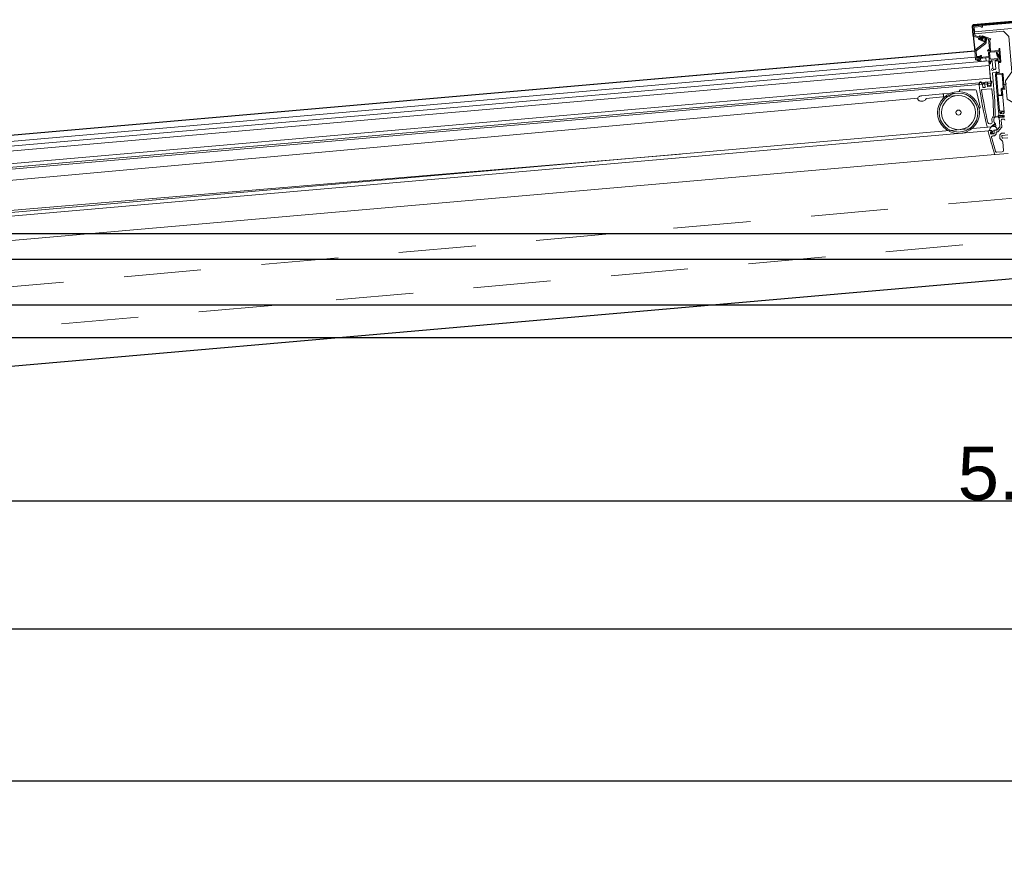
# Model space of a CAD drawing. Header units: metres. Extents: x -12 to 62.3, y -22.2 to 2.8.
# Tile 110 of 214: x 25.7 to 27.4, y -2.5 to -1.1. Entities that reach past the tile are written whole.
import ezdxf

# ---------------------------------------------------------------- set-up
doc = ezdxf.new("R2010")
doc.units = ezdxf.units.M
doc.header["$LTSCALE"] = 20
doc.header["$MEASUREMENT"] = 0
doc.linetypes.add('HIDDEN', pattern=[0.009525, 0.00635, -0.003175])
doc.layers.get('0').update_dxf_attribs({"color": 8, "lineweight": 9})
doc.layers.get('Defpoints').update_dxf_attribs({"color": 8, "lineweight": 9})
for name, color, linetype in [('Neubau__ GHIW - Attika', 8, 'Continuous'), ('Neubau__ GHIW- Attika Fassade', 8, 'Continuous'), ('Neubau_S-Linien _ Schraffuren.2D', 8, 'Continuous'), ('Neubau_T-Bemaßung', 8, 'Continuous')]:
    doc.layers.add(name, color=color, linetype=linetype)
doc.layers.add('S-Linien _ Schraffuren.2D', color=8, linetype='Continuous', lineweight=9)
doc.styles.add('ERSTELLTER_STIL_2', font='arial.ttf')
doc.dimstyles.new('ERSTELLTER_STIL__1', dxfattribs={"dimtxt": 0.0875, "dimasz": 0.059375, "dimexe": 0.18, "dimexo": 0.0625, "dimgap": 0, "dimtad": 1, "dimzin": 0, "dimdsep": 46, "dimtxsty": 'ERSTELLTER_STIL_2', "dimblk": 'ARROWHEAD_6', "dimblk1": 'ARROWHEAD_6', "dimblk2": 'ARROWHEAD_6', "dimcen": 0.09, "dimclrd": 7, "dimclre": 7, "dimclrt": 7, "dimazin": 0, "dimtfac": 1, "dimtdec": 4, "dimtmove": 0, "dimatfit": 3, "dimfxl": 1, "dimtolj": 1, "dimtzin": 0, "dimarcsym": 0})
doc.dimstyles.new('ERSTELLTER_STIL__2', dxfattribs={"dimtxt": 0.0875, "dimasz": 0.059375, "dimexe": 0.18, "dimexo": 0.0625, "dimgap": 0, "dimtad": 1, "dimtih": 1, "dimtoh": 1, "dimzin": 0, "dimdsep": 46, "dimtxsty": 'ERSTELLTER_STIL_2', "dimblk": 'ARROWHEAD_6', "dimblk1": 'ARROWHEAD_6', "dimblk2": 'ARROWHEAD_6', "dimcen": 0.09, "dimclrd": 7, "dimclre": 7, "dimclrt": 7, "dimazin": 0, "dimtfac": 1, "dimtdec": 4, "dimtmove": 0, "dimatfit": 3, "dimfxl": 1, "dimtolj": 1, "dimtzin": 0, "dimarcsym": 0})

# ---------------------------------------------------------------- blocks, each defined once
blk = doc.blocks.new('ARROWHEAD_6')
at = {"color": 0, "linetype": 'Continuous', "lineweight": 0}
for p, q in [((-0.5, -0.5), (0.5, 0.5)), ((0, 0), (-1, 0))]:
    blk.add_line(p, q, dxfattribs=at)
blk = doc.blocks.new('*D492')
at = {"layer": 'Defpoints', "color": 0, "linetype": 'Continuous', "transparency": 16777216}
for p in [(19.0274, -2.395), (43.301, -2.395), (45.355, -2.695)]:
    blk.add_point(p, dxfattribs=at)
at = {"layer": 'Neubau_T-Bemaßung', "linetype": 'Continuous', "lineweight": -2, "transparency": 16777216}
for p, q in [((19.0274, -2.3356), (19.0274, -2.2763)), ((43.2385, -2.395), (18.8474, -2.395)), ((19.0274, -2.395), (19.0274, -2.4317)), ((19.0274, -2.695), (19.0274, -2.6586)), ((45.2925, -2.695), (18.8474, -2.695)), ((19.0274, -2.7544), (19.0274, -2.8138))]:
    blk.add_line(p, q, dxfattribs=at)
at = {"layer": 'Neubau_T-Bemaßung', "linetype": 'Continuous', "lineweight": -2, "transparency": 16777216, "xscale": 0.059375, "yscale": 0.059375, "zscale": 0.059375}
for p, rotation in [((19.0274, -2.395), 270), ((19.0274, -2.695), 90)]:
    blk.add_blockref('ARROWHEAD_6', p, dxfattribs=dict(at, rotation=rotation))
at = {"layer": 'Neubau_T-Bemaßung', "linetype": 'Continuous', "transparency": 16777216, "insert": (19.0274, -2.5451), "char_height": 0.0875, "attachment_point": 5, "rotation": 90, "style": 'ERSTELLTER_STIL_2'}
blk.add_mtext('\\A1;0.30', dxfattribs=at)
blk = doc.blocks.new('*D493')
at = {"layer": 'Defpoints', "color": 0, "linetype": 'Continuous', "transparency": 16777216}
for p in [(19.0274, -2.145), (55.892, -2.145), (43.301, -2.395)]:
    blk.add_point(p, dxfattribs=at)
at = {"layer": 'Neubau_T-Bemaßung', "linetype": 'Continuous', "lineweight": -2, "transparency": 16777216}
for p, q in [((19.0274, -2.0856), (19.0274, -2.0263)), ((55.8295, -2.145), (18.8474, -2.145)), ((19.0274, -2.145), (19.0274, -2.1562)), ((43.2385, -2.395), (18.8474, -2.395)), ((19.0274, -2.395), (19.0274, -2.3841)), ((19.0274, -2.4544), (19.0274, -2.5138))]:
    blk.add_line(p, q, dxfattribs=at)
at = {"layer": 'Neubau_T-Bemaßung', "linetype": 'Continuous', "lineweight": -2, "transparency": 16777216, "xscale": 0.059375, "yscale": 0.059375, "zscale": 0.059375}
for p, rotation in [((19.0274, -2.145), 270), ((19.0274, -2.395), 90)]:
    blk.add_blockref('ARROWHEAD_6', p, dxfattribs=dict(at, rotation=rotation))
at = {"layer": 'Neubau_T-Bemaßung', "linetype": 'Continuous', "transparency": 16777216, "insert": (19.0274, -2.2701), "char_height": 0.0875, "attachment_point": 5, "rotation": 90, "style": 'ERSTELLTER_STIL_2'}
blk.add_mtext('\\A1;0.25', dxfattribs=at)
blk = doc.blocks.new('*D501')
at = {"layer": 'Defpoints', "color": 0, "linetype": 'Continuous', "transparency": 16777216}
for p in [(19.3774, -2.395), (43.301, -2.395), (45.355, -2.695)]:
    blk.add_point(p, dxfattribs=at)
at = {"layer": 'Neubau_T-Bemaßung', "linetype": 'Continuous', "lineweight": -2, "transparency": 16777216}
for p, q in [((19.3774, -2.3356), (19.3774, -2.2763)), ((43.2385, -2.395), (19.1974, -2.395)), ((19.3774, -2.395), (19.3774, -2.4317)), ((19.3774, -2.695), (19.3774, -2.6586)), ((45.2925, -2.695), (19.1974, -2.695)), ((19.3774, -2.7544), (19.3774, -2.8138))]:
    blk.add_line(p, q, dxfattribs=at)
at = {"layer": 'Neubau_T-Bemaßung', "linetype": 'Continuous', "lineweight": -2, "transparency": 16777216, "xscale": 0.059375, "yscale": 0.059375, "zscale": 0.059375}
for p, rotation in [((19.3774, -2.395), 270), ((19.3774, -2.695), 90)]:
    blk.add_blockref('ARROWHEAD_6', p, dxfattribs=dict(at, rotation=rotation))
at = {"layer": 'Neubau_T-Bemaßung', "linetype": 'Continuous', "transparency": 16777216, "insert": (19.3774, -2.5451), "char_height": 0.0875, "attachment_point": 5, "rotation": 90, "style": 'ERSTELLTER_STIL_2'}
blk.add_mtext('\\A1;0.30', dxfattribs=at)
blk = doc.blocks.new('*D442')
at = {"layer": 'Defpoints', "color": 0, "linetype": 'Continuous', "transparency": 16777216}
for p in [(2.6448, -2.395), (43.301, -2.395), (45.355, -2.695)]:
    blk.add_point(p, dxfattribs=at)
at = {"layer": 'Neubau_T-Bemaßung', "linetype": 'Continuous', "lineweight": -2, "transparency": 16777216}
for p, q in [((2.6448, -2.3356), (2.6448, -2.2763)), ((43.2385, -2.395), (2.4648, -2.395)), ((2.6448, -2.395), (2.6448, -2.4317)), ((2.6448, -2.695), (2.6448, -2.6586)), ((45.2925, -2.695), (2.4648, -2.695)), ((2.6448, -2.7544), (2.6448, -2.8138))]:
    blk.add_line(p, q, dxfattribs=at)
at = {"layer": 'Neubau_T-Bemaßung', "linetype": 'Continuous', "lineweight": -2, "transparency": 16777216, "xscale": 0.059375, "yscale": 0.059375, "zscale": 0.059375}
for p, rotation in [((2.6448, -2.395), 270), ((2.6448, -2.695), 90)]:
    blk.add_blockref('ARROWHEAD_6', p, dxfattribs=dict(at, rotation=rotation))
at = {"layer": 'Neubau_T-Bemaßung', "linetype": 'Continuous', "transparency": 16777216, "insert": (2.6448, -2.5451), "char_height": 0.0875, "attachment_point": 5, "rotation": 90, "style": 'ERSTELLTER_STIL_2'}
blk.add_mtext('\\A1;0.30', dxfattribs=at)
blk = doc.blocks.new('*D443')
at = {"layer": 'Defpoints', "color": 0, "linetype": 'Continuous', "transparency": 16777216}
for p in [(2.6448, -2.145), (55.892, -2.145), (43.301, -2.395)]:
    blk.add_point(p, dxfattribs=at)
at = {"layer": 'Neubau_T-Bemaßung', "linetype": 'Continuous', "lineweight": -2, "transparency": 16777216}
for p, q in [((2.6448, -2.0856), (2.6448, -2.0263)), ((55.8295, -2.145), (2.4648, -2.145)), ((2.6448, -2.145), (2.6448, -2.1562)), ((43.2385, -2.395), (2.4648, -2.395)), ((2.6448, -2.395), (2.6448, -2.3841)), ((2.6448, -2.4544), (2.6448, -2.5138))]:
    blk.add_line(p, q, dxfattribs=at)
at = {"layer": 'Neubau_T-Bemaßung', "linetype": 'Continuous', "lineweight": -2, "transparency": 16777216, "xscale": 0.059375, "yscale": 0.059375, "zscale": 0.059375}
for p, rotation in [((2.6448, -2.145), 270), ((2.6448, -2.395), 90)]:
    blk.add_blockref('ARROWHEAD_6', p, dxfattribs=dict(at, rotation=rotation))
at = {"layer": 'Neubau_T-Bemaßung', "linetype": 'Continuous', "transparency": 16777216, "insert": (2.6448, -2.2701), "char_height": 0.0875, "attachment_point": 5, "rotation": 90, "style": 'ERSTELLTER_STIL_2'}
blk.add_mtext('\\A1;0.25', dxfattribs=at)
blk = doc.blocks.new('*D449')
at = {"layer": 'Defpoints', "color": 0, "linetype": 'Continuous', "transparency": 16777216}
for p in [(2.9948, -2.395), (43.301, -2.395), (45.355, -2.695)]:
    blk.add_point(p, dxfattribs=at)
at = {"layer": 'Neubau_T-Bemaßung', "linetype": 'Continuous', "lineweight": -2, "transparency": 16777216}
for p, q in [((2.9948, -2.3356), (2.9948, -2.2763)), ((43.2385, -2.395), (2.8148, -2.395)), ((2.9948, -2.395), (2.9948, -2.4317)), ((2.9948, -2.695), (2.9948, -2.6586)), ((45.2925, -2.695), (2.8148, -2.695)), ((2.9948, -2.7544), (2.9948, -2.8138))]:
    blk.add_line(p, q, dxfattribs=at)
at = {"layer": 'Neubau_T-Bemaßung', "linetype": 'Continuous', "lineweight": -2, "transparency": 16777216, "xscale": 0.059375, "yscale": 0.059375, "zscale": 0.059375}
for p, rotation in [((2.9948, -2.395), 270), ((2.9948, -2.695), 90)]:
    blk.add_blockref('ARROWHEAD_6', p, dxfattribs=dict(at, rotation=rotation))
at = {"layer": 'Neubau_T-Bemaßung', "linetype": 'Continuous', "transparency": 16777216, "insert": (2.9948, -2.5451), "char_height": 0.0875, "attachment_point": 5, "rotation": 90, "style": 'ERSTELLTER_STIL_2'}
blk.add_mtext('\\A1;0.30', dxfattribs=at)
blk = doc.blocks.new('*D412')
at = {"layer": 'Defpoints', "color": 0, "linetype": 'Continuous', "transparency": 16777216}
for p in [(24.78, -1.665), (30.03, -1.665), (30.03, -1.9338)]:
    blk.add_point(p, dxfattribs=at)
at = {"layer": 'Neubau_T-Bemaßung', "linetype": 'Continuous', "lineweight": -2, "transparency": 16777216}
for p, q in [((24.78, -1.7275), (24.78, -2.1138)), ((30.03, -1.7275), (30.03, -2.1138)), ((24.8394, -1.9338), (29.9706, -1.9338))]:
    blk.add_line(p, q, dxfattribs=at)
at = {"layer": 'Neubau_T-Bemaßung', "linetype": 'Continuous', "lineweight": -2, "transparency": 16777216, "xscale": 0.059375, "yscale": 0.059375, "zscale": 0.059375, "rotation": 180}
blk.add_blockref('ARROWHEAD_6', (24.78, -1.9338), dxfattribs=at)
at = {"layer": 'Neubau_T-Bemaßung', "linetype": 'Continuous', "lineweight": -2, "transparency": 16777216, "xscale": 0.059375, "yscale": 0.059375, "zscale": 0.059375}
blk.add_blockref('ARROWHEAD_6', (30.03, -1.9338), dxfattribs=at)
at = {"layer": 'Neubau_T-Bemaßung', "linetype": 'Continuous', "transparency": 16777216, "insert": (27.4015, -1.8891), "char_height": 0.0875, "attachment_point": 5, "style": 'ERSTELLTER_STIL_2'}
blk.add_mtext('\\A1;5.25', dxfattribs=at)
blk = doc.blocks.new('*D426')
at = {"layer": 'Defpoints', "color": 0, "linetype": 'Continuous', "transparency": 16777216}
for p in [(8.7601, -2.395), (43.301, -2.395), (45.355, -2.695)]:
    blk.add_point(p, dxfattribs=at)
at = {"layer": 'Neubau_T-Bemaßung', "linetype": 'Continuous', "lineweight": -2, "transparency": 16777216}
for p, q in [((8.7601, -2.3356), (8.7601, -2.2763)), ((43.2385, -2.395), (8.5801, -2.395)), ((8.7601, -2.395), (8.7601, -2.4317)), ((8.7601, -2.695), (8.7601, -2.6586)), ((45.2925, -2.695), (8.5801, -2.695)), ((8.7601, -2.7544), (8.7601, -2.8138))]:
    blk.add_line(p, q, dxfattribs=at)
at = {"layer": 'Neubau_T-Bemaßung', "linetype": 'Continuous', "lineweight": -2, "transparency": 16777216, "xscale": 0.059375, "yscale": 0.059375, "zscale": 0.059375}
for p, rotation in [((8.7601, -2.395), 270), ((8.7601, -2.695), 90)]:
    blk.add_blockref('ARROWHEAD_6', p, dxfattribs=dict(at, rotation=rotation))
at = {"layer": 'Neubau_T-Bemaßung', "linetype": 'Continuous', "transparency": 16777216, "insert": (8.7601, -2.5451), "char_height": 0.0875, "attachment_point": 5, "rotation": 90, "style": 'ERSTELLTER_STIL_2'}
blk.add_mtext('\\A1;0.30', dxfattribs=at)
blk = doc.blocks.new('*D427')
at = {"layer": 'Defpoints', "color": 0, "linetype": 'Continuous', "transparency": 16777216}
for p in [(8.7601, -2.145), (55.892, -2.145), (43.301, -2.395)]:
    blk.add_point(p, dxfattribs=at)
at = {"layer": 'Neubau_T-Bemaßung', "linetype": 'Continuous', "lineweight": -2, "transparency": 16777216}
for p, q in [((8.7601, -2.0856), (8.7601, -2.0263)), ((55.8295, -2.145), (8.5801, -2.145)), ((8.7601, -2.145), (8.7601, -2.1562)), ((43.2385, -2.395), (8.5801, -2.395)), ((8.7601, -2.395), (8.7601, -2.3841)), ((8.7601, -2.4544), (8.7601, -2.5138))]:
    blk.add_line(p, q, dxfattribs=at)
at = {"layer": 'Neubau_T-Bemaßung', "linetype": 'Continuous', "lineweight": -2, "transparency": 16777216, "xscale": 0.059375, "yscale": 0.059375, "zscale": 0.059375}
for p, rotation in [((8.7601, -2.145), 270), ((8.7601, -2.395), 90)]:
    blk.add_blockref('ARROWHEAD_6', p, dxfattribs=dict(at, rotation=rotation))
at = {"layer": 'Neubau_T-Bemaßung', "linetype": 'Continuous', "transparency": 16777216, "insert": (8.7601, -2.2701), "char_height": 0.0875, "attachment_point": 5, "rotation": 90, "style": 'ERSTELLTER_STIL_2'}
blk.add_mtext('\\A1;0.25', dxfattribs=at)
blk = doc.blocks.new('*D433')
at = {"layer": 'Defpoints', "color": 0, "linetype": 'Continuous', "transparency": 16777216}
for p in [(9.1101, -2.395), (43.301, -2.395), (45.355, -2.695)]:
    blk.add_point(p, dxfattribs=at)
at = {"layer": 'Neubau_T-Bemaßung', "linetype": 'Continuous', "lineweight": -2, "transparency": 16777216}
for p, q in [((9.1101, -2.3356), (9.1101, -2.2763)), ((43.2385, -2.395), (8.9301, -2.395)), ((9.1101, -2.395), (9.1101, -2.4317)), ((9.1101, -2.695), (9.1101, -2.6586)), ((45.2925, -2.695), (8.9301, -2.695)), ((9.1101, -2.7544), (9.1101, -2.8138))]:
    blk.add_line(p, q, dxfattribs=at)
at = {"layer": 'Neubau_T-Bemaßung', "linetype": 'Continuous', "lineweight": -2, "transparency": 16777216, "xscale": 0.059375, "yscale": 0.059375, "zscale": 0.059375}
for p, rotation in [((9.1101, -2.395), 270), ((9.1101, -2.695), 90)]:
    blk.add_blockref('ARROWHEAD_6', p, dxfattribs=dict(at, rotation=rotation))
at = {"layer": 'Neubau_T-Bemaßung', "linetype": 'Continuous', "transparency": 16777216, "insert": (9.1101, -2.5451), "char_height": 0.0875, "attachment_point": 5, "rotation": 90, "style": 'ERSTELLTER_STIL_2'}
blk.add_mtext('\\A1;0.30', dxfattribs=at)

msp = doc.modelspace()

# ---------------------------------------------------------------- linework, layer by layer
at = {"layer": 'Neubau__ GHIW - Attika', "linetype": 'Continuous'}
msp.add_line((24.78, -1.665), (30.03, -1.665), dxfattribs=at)
at = {"layer": 'Neubau__ GHIW- Attika Fassade', "linetype": 'Continuous'}
for p, q in [((45.81, -1.4949), (12.6, -1.4949)), ((45.0223, -1.537), (12.6, -1.537)), ((45.0223, -1.612), (12.6, -1.612))]:
    msp.add_line(p, q, dxfattribs=at)
at = {"layer": 'Neubau_S-Linien _ Schraffuren.2D', "linetype": 'Continuous', "flags": 128}
msp.add_lwpolyline([(24.7239, -1.4897), (24.4408, -1.5144), (24.4437, -1.7278), (24.7901, -1.7231), (24.7962, -1.7935), (27.405, -1.5656), (30.0137, -1.7936), (30.0199, -1.7232), (30.3663, -1.7278), (30.3691, -1.5144), (30.0861, -1.4897), (30.0921, -1.4207), (30.0467, -1.4167), (27.5001, -1.1942), (27.5037, -1.1525), (27.5021, -1.1509), (27.4048, -1.1424), (27.3079, -1.1509), (27.3063, -1.1528), (27.3109, -1.1941), (24.7633, -1.4167), (24.7179, -1.4206)], close=True, dxfattribs=at)
at = {"layer": 'S-Linien _ Schraffuren.2D', "linetype": 'Continuous'}
for p, q in [((24.8028, -1.4598), (27.3364, -1.2385)), ((27.2578, -1.2644), (27.2825, -1.2633)), ((24.8824, -1.4829), (27.2171, -1.2717)), ((27.2581, -1.2693), (27.2815, -1.2672)), ((26.8263, -1.3635), (24.8862, -1.5269))]:
    msp.add_line(p, q, dxfattribs=at)
at = {"layer": 'S-Linien _ Schraffuren.2D', "linetype": 'HIDDEN'}
msp.add_line((24.78, -1.665), (27.405, -1.4334), dxfattribs=at)
at = {"layer": 'S-Linien _ Schraffuren.2D', "color": 21, "linetype": 'Continuous'}
for points in [[(27.4048, -1.1424), (27.3079, -1.1509, 0.414209), (27.3063, -1.1528), (27.3077, -1.1685), (27.3087, -1.1684), (27.3073, -1.1527, -0.414229), (27.308, -1.1519), (27.4049, -1.1434, -0.043758), (27.4051, -1.1434), (27.502, -1.1519, -0.414229), (27.5027, -1.1528), (27.5014, -1.1684), (27.5024, -1.1685), (27.5037, -1.1529, 0.414209), (27.5021, -1.1509), (27.4052, -1.1424, 0.043758)], [(27.3877, -1.2867), (27.3642, -1.2731), (27.3615, -1.2431), (27.3719, -1.2283), (27.3668, -1.1703), (27.3578, -1.1613), (27.3104, -1.1654), (27.3095, -1.1553, -0.41424), (27.31, -1.1547), (27.3208, -1.1538, 0.935941), (27.3235, -1.1535), (27.3233, -1.1517), (27.3742, -1.1473), (27.3908, -1.1612), (27.392, -1.1746), (27.4017, -1.2854)], [(27.321, -1.154, 0.91201), (27.3233, -1.1536), (27.3232, -1.1526, 0.415275), (27.3221, -1.1516), (27.3093, -1.1528, 0.414564), (27.3075, -1.1549), (27.3087, -1.1682, 0.291903), (27.31, -1.1699), (27.3167, -1.1724, -0.420059), (27.317, -1.173), (27.3169, -1.1735, 0.421483), (27.3175, -1.1748), (27.322, -1.1764, 0.42253), (27.3226, -1.1761), (27.3228, -1.1757, 0.195682), (27.3228, -1.1753), (27.3225, -1.1747, 0.199213), (27.3222, -1.1744), (27.3219, -1.1743, 0.305227), (27.3217, -1.1744), (27.3214, -1.1747, -0.30754), (27.3212, -1.1747), (27.3187, -1.1738, -0.422716), (27.3184, -1.1732), (27.3192, -1.1709, -0.405935), (27.3198, -1.1706), (27.3224, -1.1716, -0.322117), (27.3225, -1.1717), (27.3225, -1.1722, 0.318922), (27.3226, -1.1723), (27.3229, -1.1725, 0.196608), (27.3233, -1.1724), (27.3239, -1.1722, 0.215599), (27.3242, -1.1719), (27.3243, -1.1714, 0.41532), (27.324, -1.1708), (27.3195, -1.1691, 0.415978), (27.3182, -1.1697), (27.3181, -1.1702, -0.413394), (27.3174, -1.1705), (27.311, -1.1682, -0.296293), (27.3106, -1.1677), (27.3095, -1.1553, -0.425983), (27.31, -1.1547), (27.3208, -1.1538, -0.380509)], [(27.3524, -1.2126), (27.3529, -1.2126, 0.414228), (27.3538, -1.2115), (27.3519, -1.1903, 0.418051), (27.3516, -1.19), (27.3507, -1.1901, 0.414278), (27.3504, -1.1904), (27.3506, -1.1928, -0.414255), (27.3503, -1.1931), (27.3371, -1.1943, -0.414278), (27.3368, -1.194), (27.3352, -1.1752, -0.554341), (27.3356, -1.1749), (27.3364, -1.1752, 0.415261), (27.3368, -1.175), (27.3371, -1.1741, 0.459175), (27.3369, -1.1738), (27.3234, -1.1688, 0.415191), (27.323, -1.169), (27.3227, -1.1699, 0.433348), (27.3229, -1.1702), (27.3267, -1.1716, -0.292748), (27.3271, -1.1721), (27.3277, -1.1797, -0.258592), (27.3275, -1.1801), (27.311, -1.1926, 0.258573), (27.3108, -1.193), (27.3121, -1.2079, 0.413242), (27.3127, -1.2083), (27.3144, -1.2082, -0.441199), (27.3147, -1.2085), (27.3148, -1.2094, 0.41239), (27.3151, -1.2096), (27.316, -1.2096, 0.414676), (27.3163, -1.2092), (27.3161, -1.2072, 0.31392), (27.3159, -1.2069), (27.3148, -1.2067, 0.086927), (27.3147, -1.2067), (27.3141, -1.2067, -0.414117), (27.3138, -1.2064), (27.3137, -1.205, -0.414998), (27.314, -1.2047), (27.3191, -1.2043, 0.140635), (27.3193, -1.2042), (27.3218, -1.2023, 0.415131), (27.3218, -1.2019), (27.3213, -1.2012, 0.412463), (27.3209, -1.2011), (27.3187, -1.2028, -0.139904), (27.3186, -1.2028), (27.3138, -1.2032, -0.414185), (27.3135, -1.203), (27.3127, -1.1938, -0.268917), (27.3128, -1.1935), (27.3287, -1.1815, 0.258353), (27.3295, -1.1797), (27.329, -1.1732, -0.549637), (27.3294, -1.1729), (27.3331, -1.1743, -0.305996), (27.3333, -1.1745), (27.3347, -1.1905, -0.266949), (27.3346, -1.1908), (27.3318, -1.1929, 0.433343), (27.3317, -1.1933), (27.3323, -1.194, 0.401592), (27.3327, -1.1941), (27.3344, -1.1928, -0.590099), (27.3349, -1.193), (27.335, -1.1938, 0.415931), (27.3373, -1.1958), (27.3505, -1.1946, -0.414284), (27.3508, -1.1949), (27.3511, -1.1985, -0.414699), (27.3508, -1.1988), (27.3491, -1.1989, 0.414342), (27.3488, -1.1993), (27.3489, -1.2002, 0.423014), (27.3492, -1.2004), (27.351, -1.2003, -0.416613), (27.3513, -1.2006), (27.3522, -1.2106), (27.3518, -1.2107, 0.414192), (27.3516, -1.2111), (27.3519, -1.2122, 0.365258)], [(27.3207, -1.1737, -0.608373), (27.3211, -1.1734), (27.3223, -1.1739, -0.257475), (27.3224, -1.174), (27.3229, -1.1751, -0.209346), (27.3229, -1.1753), (27.3225, -1.1766, 0.413818), (27.3228, -1.1772), (27.3256, -1.1783, 1.000114), (27.328, -1.1717), (27.3251, -1.1707, 0.413792), (27.3245, -1.171), (27.324, -1.1723, -0.204613), (27.3239, -1.1724), (27.3228, -1.1729, -0.207297), (27.3226, -1.1729), (27.3214, -1.1725, -0.623667), (27.3213, -1.172), (27.3221, -1.1715, 0.882384), (27.3218, -1.1711), (27.3196, -1.1719, 0.470484), (27.3193, -1.1727), (27.3205, -1.1748, 0.876761), (27.321, -1.1746)], [(27.3204, -1.1727, -0.014994), (27.3204, -1.1727, -0.015864), (27.3204, -1.1726), (27.3203, -1.1726)], [(27.3233, -1.1737), (27.3237, -1.1747, -0.203673), (27.3238, -1.1756), (27.3234, -1.1765), (27.3259, -1.1774, 1.000114), (27.3277, -1.1725), (27.3252, -1.1716), (27.3249, -1.1726, -0.201542), (27.3243, -1.1732)], [(27.3503, -1.2127, 0.272988), (27.3505, -1.2128), (27.3511, -1.2128, 0.425554), (27.3513, -1.2124), (27.3512, -1.2107), (27.3522, -1.2104, 0.414656), (27.3524, -1.21), (27.3505, -1.2028), (27.3503, -1.2008, 0.416728), (27.35, -1.2005), (27.349, -1.2006, -0.363029), (27.3487, -1.2004), (27.3475, -1.1957, 0.364505), (27.3471, -1.1954), (27.3462, -1.1955, 0.468247), (27.346, -1.1959), (27.3476, -1.202, 0.375428), (27.3479, -1.2022), (27.3486, -1.2021, -0.416329), (27.3489, -1.2024), (27.3493, -1.2061, -0.418205), (27.349, -1.2064), (27.3361, -1.2075, -0.422376), (27.3358, -1.2073), (27.3349, -1.1968, 0.42293), (27.3346, -1.1965), (27.3337, -1.1966, 0.427935), (27.3334, -1.1969), (27.3339, -1.2029, -0.417004), (27.3337, -1.2032), (27.314, -1.205, 0.417142), (27.3137, -1.2053), (27.3138, -1.2062, 0.421193), (27.3141, -1.2065), (27.3161, -1.2063, -0.42345), (27.3164, -1.2066), (27.3167, -1.2099, 0.419868), (27.3171, -1.2102), (27.3179, -1.2101, 0.46575), (27.3182, -1.2098), (27.3179, -1.2064, -0.423962), (27.3182, -1.2061), (27.3338, -1.2047, -0.418401), (27.3341, -1.205), (27.3349, -1.2139, 0.417744), (27.3352, -1.2142), (27.3357, -1.2141, 0.286554), (27.336, -1.2139), (27.3363, -1.2133, 0.123557), (27.3363, -1.2131), (27.3362, -1.2114, -0.419773), (27.3364, -1.211), (27.3373, -1.211, 0.424488), (27.3376, -1.2106), (27.3375, -1.2092, -0.438498), (27.3378, -1.2089), (27.3453, -1.2083, -0.438692), (27.3457, -1.2085), (27.3458, -1.2099, 0.420064), (27.3461, -1.2102), (27.347, -1.2101, 0.421876), (27.3473, -1.2098), (27.3472, -1.2084, -0.42889), (27.3474, -1.2081), (27.3491, -1.2079, -0.438568), (27.3494, -1.2082), (27.3498, -1.2119, 0.187616), (27.3498, -1.2121)], [(27.3406, -1.2297, 0.41419), (27.3397, -1.2308), (27.3437, -1.276), (27.3445, -1.301, -0.219072), (27.3442, -1.3018, 0.447211), (27.3447, -1.3137, -0.213546), (27.345, -1.3144), (27.3451, -1.317, -0.401195), (27.3442, -1.3181), (27.3319, -1.3191, -0.375231), (27.3309, -1.3184, -0.023167), (27.3177, -1.2502, -0.449291), (27.3187, -1.249), (27.3227, -1.2487, -0.447877), (27.3233, -1.2491), (27.3237, -1.2536, 0.434215), (27.3242, -1.2541), (27.3272, -1.2538, 0.417874), (27.3277, -1.2533), (27.3272, -1.2488, -0.414207), (27.3277, -1.2482), (27.3307, -1.248, -0.414257), (27.3312, -1.2484), (27.3315, -1.2519, 0.414169), (27.3321, -1.2524), (27.3371, -1.2519, 0.396493), (27.3376, -1.2514), (27.3374, -1.2439), (27.3372, -1.2435, -0.198927), (27.3368, -1.243), (27.3344, -1.2157, -0.414223), (27.3349, -1.2152), (27.3361, -1.2151, 0.414233), (27.3366, -1.2145), (27.3363, -1.2115, -0.414267), (27.3368, -1.211), (27.3389, -1.2108, -0.414285), (27.3394, -1.2113), (27.3404, -1.2221, -0.441135), (27.3399, -1.2227, 2.271676), (27.3416, -1.2245, -0.702728), (27.3434, -1.2241, 0.771774), (27.3452, -1.2234), (27.3441, -1.2109, -0.414243), (27.3446, -1.2103), (27.3485, -1.21, -0.41423), (27.3495, -1.2109), (27.351, -1.2278, -0.414226), (27.3501, -1.2289)], [(27.3204, -1.2059, 0.415133), (27.3202, -1.2062), (27.3206, -1.211), (27.3295, -1.2102), (27.3291, -1.2055, 0.4154), (27.3288, -1.2052)], [(27.3185, -1.2474, -1.340719), (27.3218, -1.2466, 0.453671), (27.3225, -1.2472), (27.3271, -1.2468, 0.317557), (27.3274, -1.2466), (27.3277, -1.2454, -0.315446), (27.3279, -1.2452), (27.3307, -1.245, -0.291271), (27.331, -1.2451), (27.332, -1.2469, -0.108355), (27.3321, -1.2473), (27.3324, -1.2508, 0.319875), (27.333, -1.2513), (27.3354, -1.2511, 0.338278), (27.3363, -1.2503), (27.3369, -1.2472, -0.039538), (27.3369, -1.2471), (27.3381, -1.2439, -0.915493), (27.3385, -1.244), (27.3371, -1.2516, -0.343897), (27.3367, -1.252), (27.3321, -1.2524, -0.431785), (27.3315, -1.2519), (27.3313, -1.2484, 0.437459), (27.3307, -1.248), (27.3187, -1.249, -0.198455), (27.3175, -1.2486), (27.3175, -1.2482, -0.386156), (27.3175, -1.2481), (27.3182, -1.2479, 0.388777), (27.3185, -1.2476)], [(27.3557, -1.2327, 0.353072), (27.3554, -1.2325), (27.352, -1.2319, 0.061898), (27.3519, -1.2319), (27.3465, -1.2323, 0.421421), (27.3462, -1.2327), (27.3491, -1.2658, 0.414851), (27.3497, -1.2663), (27.3545, -1.2659, 0.41646), (27.3549, -1.2653), (27.3541, -1.2564, -0.408821), (27.355, -1.2553), (27.3571, -1.2551, 0.431003), (27.3576, -1.2546)], [(27.3391, -1.3101, -0.457605), (27.3364, -1.3137), (27.3355, -1.3138, -0.374299), (27.3323, -1.3115, -0.018129), (27.322, -1.2583, -0.436025), (27.3229, -1.2572), (27.3379, -1.2559, -0.419686), (27.339, -1.2568), (27.3407, -1.2761), (27.3415, -1.2992, -0.168607), (27.3409, -1.301, 0.220699)], [(27.2307, -1.2719), (27.2581, -1.2693, 0.414214), (27.2594, -1.2677), (27.2593, -1.2657, 0.414214), (27.2576, -1.2644), (27.2233, -1.2675, 0.065152), (27.2205, -1.2681, 0.077931), (27.2185, -1.2693, 0.107177), (27.217, -1.271, 0.14408), (27.2167, -1.2726, 0.14408), (27.2173, -1.2742, 0.107177), (27.219, -1.2756, 0.077931), (27.2213, -1.2764, 0.065152), (27.2241, -1.2765, 0.065152), (27.2268, -1.2759, 0.077931), (27.2289, -1.2747, 0.107177), (27.2303, -1.273, 0.101077)], [(27.3553, -1.3019, -0.142119), (27.3528, -1.3001), (27.3526, -1.2999), (27.3521, -1.3003), (27.3526, -1.301, -0.700472), (27.3523, -1.3015), (27.3513, -1.3013), (27.3513, -1.3005, 0.349103), (27.3511, -1.3003), (27.3505, -1.3002), (27.3505, -1.2997), (27.3499, -1.2997, 0.416124), (27.3492, -1.3005), (27.3493, -1.3008), (27.3499, -1.3011, -0.759052), (27.3498, -1.3015), (27.3449, -1.302), (27.34, -1.3025, 1.006357), (27.34, -1.3031), (27.3449, -1.3026), (27.3499, -1.3024, -0.769882), (27.35, -1.3027), (27.3495, -1.3031), (27.3495, -1.3034, 0.414678), (27.3503, -1.3041), (27.3509, -1.304), (27.3508, -1.3034), (27.3566, -1.3029, 0.574295), (27.3572, -1.3017), (27.3556, -1.2993), (27.3548, -1.2998), (27.3562, -1.3018, -0.281338), (27.3562, -1.302, -0.7418), (27.3557, -1.3019)], [(27.3434, -1.3143, 0.208622), (27.3347, -1.3242, 0.55671), (27.3352, -1.3249), (27.3383, -1.3246, -0.416249), (27.3386, -1.3249), (27.3386, -1.3251, 0.414771), (27.3391, -1.3255), (27.3392, -1.3255, -0.41867), (27.3396, -1.3258), (27.3397, -1.3271, -1.099796), (27.339, -1.3278), (27.3381, -1.3267, 0.340453), (27.338, -1.3267), (27.3376, -1.3269, 0.450893), (27.3375, -1.3273), (27.3384, -1.3293, 0.315804), (27.3394, -1.3298), (27.3417, -1.3296, 0.416498), (27.3426, -1.3285), (27.3422, -1.3246, -0.418037), (27.3425, -1.3242), (27.3452, -1.324, 0.523772), (27.3468, -1.3211, 0.218245), (27.3419, -1.317, -0.627672), (27.3417, -1.3162, -0.036041), (27.3437, -1.3149, 0.97682)]]:
    msp.add_lwpolyline(points, format="xyb", close=True, dxfattribs=at)
for points in [[(27.3243, -1.1517, -0.162289), (27.3249, -1.1514), (27.405, -1.1444), (27.4851, -1.1514, -0.162289), (27.4857, -1.1517)], [(27.3627, -1.2479), (27.3592, -1.2497, -0.539612), (27.3587, -1.2495), (27.3572, -1.2322, 0.341296), (27.3561, -1.231), (27.352, -1.2303), (27.3496, -1.2305, -0.199844), (27.3489, -1.2302), (27.3463, -1.228, 0.932793), (27.3459, -1.2285), (27.3474, -1.2302, -0.622198), (27.3472, -1.2307), (27.3465, -1.2307, 0.414254), (27.3446, -1.2329), (27.35, -1.2942, 0.413137), (27.3503, -1.2944), (27.3525, -1.2943, -0.412614), (27.3528, -1.2945), (27.353, -1.2962, 0.414782), (27.3535, -1.2967), (27.3541, -1.2966, 0.415461), (27.3546, -1.2961), (27.3545, -1.2946, -0.412556), (27.3549, -1.294), (27.3585, -1.2937, 0.433092), (27.3589, -1.2932), (27.3589, -1.2926, 0.415682), (27.3584, -1.2921), (27.3523, -1.2927, -0.407584), (27.3514, -1.2919), (27.3493, -1.2679, -0.423547), (27.3498, -1.2674), (27.3556, -1.2669, 0.423971), (27.3566, -1.2658), (27.3558, -1.2573, -0.415233), (27.3563, -1.2568), (27.3594, -1.2565, 0.110738)], [(27.3177, -1.2884, 0.416639), (27.3193, -1.2861), (27.3137, -1.2593, 0.354568), (27.3117, -1.2577), (27.2873, -1.2577, 0.414214), (27.2853, -1.2597), (27.2853, -1.2608)], [(27.3594, -1.257, 0.410991), (27.3588, -1.2566), (27.3564, -1.2568, 0.414214), (27.3559, -1.2573), (27.3592, -1.2947, -0.435758), (27.3573, -1.2968), (27.3536, -1.2972, -0.442079), (27.353, -1.2967), (27.3529, -1.2947, 0.432185), (27.3523, -1.2943), (27.3505, -1.2944, 0.428548), (27.3501, -1.295), (27.3505, -1.2997, 0.42154), (27.351, -1.3002), (27.3579, -1.2996, -0.418427), (27.359, -1.3005), (27.3591, -1.3017, -0.415166), (27.3582, -1.3028), (27.3513, -1.3034, 0.414862), (27.3509, -1.3039), (27.3521, -1.3177, -0.163178), (27.3518, -1.3185), (27.3476, -1.3235, -0.198342), (27.3469, -1.3239), (27.3434, -1.3242, 0.42208), (27.3425, -1.3252), (27.3428, -1.3292, -0.413612), (27.3419, -1.3303), (27.3379, -1.3307, -0.42446), (27.3368, -1.3298), (27.3367, -1.3278, -0.420044), (27.3376, -1.3267), (27.3381, -1.3266, 0.414589), (27.3385, -1.3261), (27.3384, -1.3251, 0.429844), (27.3379, -1.3246), (27.3337, -1.325, 0.464583), (27.3328, -1.3262, 0.012909), (27.3433, -1.3635, 0.367019), (27.3443, -1.3642), (27.3658, -1.3624, 0.416079)], [(27.3597, -1.2553, -0.516103), (27.3592, -1.2551), (27.3589, -1.2515, -0.236616), (27.3593, -1.2508)], [(27.3601, -1.3289), (27.3548, -1.3293, 0.198695), (27.3535, -1.33), (27.3521, -1.3316, 0.219393), (27.3517, -1.3331), (27.3521, -1.3378, 0.220082), (27.3528, -1.3392), (27.3559, -1.3418, -0.23761), (27.3566, -1.3431), (27.3578, -1.3575, -0.416161), (27.356, -1.3597), (27.3471, -1.3605, -0.352799), (27.345, -1.3591, -0.008033), (27.3384, -1.336, -0.467932), (27.3402, -1.3335), (27.3429, -1.3332, 0.184893), (27.3442, -1.3326), (27.3453, -1.3314, 0.213503), (27.3459, -1.3299), (27.3458, -1.329, -0.414906), (27.3476, -1.3268), (27.348, -1.3268, 0.202164), (27.3494, -1.3261), (27.3547, -1.3198, 0.194018), (27.3551, -1.3183), (27.3542, -1.3082, -0.415768), (27.3561, -1.306), (27.3581, -1.3058, -0.414689), (27.3603, -1.3076)], [(27.3653, -1.3366), (27.3566, -1.3374, -0.420779), (27.3555, -1.3365), (27.3553, -1.3338, -0.432084), (27.3562, -1.3327), (27.3649, -1.332, 0.421481)], [(27.405, -1.5656), (24.7962, -1.7935), (24.7962, -1.662, 0.414214), (24.7712, -1.637), (24.748, -1.637)]]:
    msp.add_lwpolyline(points, format="xyb", dxfattribs=at)
for points in [[(27.3102, -1.1624), (27.3711, -1.1571)], [(24.7367, -1.419), (27.3111, -1.1941)], [(24.7376, -1.429), (27.3119, -1.2041)], [(27.3346, -1.2178), (24.7432, -1.4442), (24.741, -1.4424), (24.7407, -1.4384), (24.7425, -1.4362), (27.3339, -1.2098), (27.3369, -1.2444)], [(27.3369, -1.2444), (24.8033, -1.4658), (24.801, -1.4391)], [(24.8537, -1.467), (24.8536, -1.4645), (27.3372, -1.2475)], [(24.8509, -1.5419), (27.3334, -1.325)], [(24.8516, -1.5358), (27.3319, -1.3191)], [(24.8472, -1.5824), (27.3435, -1.3643)]]:
    msp.add_lwpolyline(points, dxfattribs=at)
at = {"layer": 'S-Linien _ Schraffuren.2D', "color": 21, "linetype": 'HIDDEN'}
msp.add_lwpolyline([(24.4715, -1.7232), (24.4715, -1.7274), (24.903, -1.7216), (27.405, -1.503)], dxfattribs=at)
at = {"layer": 'S-Linien _ Schraffuren.2D', "linetype": 'Continuous'}
for radius in [0.0345, 0.032, 0.0281, 0.00415]:
    msp.add_circle((27.2839, -1.2952), radius, dxfattribs=at)

# ---------------------------------------------------------------- dimensions: what is measured, and where the dimension line sits
at = {"layer": 'Neubau_T-Bemaßung', "linetype": 'Continuous'}
dim = msp.add_linear_dim(base=(30.03, -1.9338), p1=(24.78, -1.665), p2=(30.03, -1.665), dimstyle='ERSTELLTER_STIL__2', override={"dimclrd": 256, "dimclre": 256, "dimclrt": 256}, dxfattribs=at)
dim.commit()
dim.dimension.update_dxf_attribs({"geometry": '*D412', "text_midpoint": (27.4015, -1.9338), "dimtype": 160})
for base, p1, p2, picture, middle in [((2.6448, -2.145), (43.301, -2.395), (55.892, -2.145), '*D443', (2.6448, -2.2701)), ((8.7601, -2.145), (43.301, -2.395), (55.892, -2.145), '*D427', (8.7601, -2.2701)), ((19.0274, -2.145), (43.301, -2.395), (55.892, -2.145), '*D493', (19.0274, -2.2701)), ((2.6448, -2.395), (45.355, -2.695), (43.301, -2.395), '*D442', (2.6448, -2.5451)), ((2.9948, -2.395), (45.355, -2.695), (43.301, -2.395), '*D449', (2.9948, -2.5451)), ((8.7601, -2.395), (45.355, -2.695), (43.301, -2.395), '*D426', (8.7601, -2.5451)), ((9.1101, -2.395), (45.355, -2.695), (43.301, -2.395), '*D433', (9.1101, -2.5451)), ((19.0274, -2.395), (45.355, -2.695), (43.301, -2.395), '*D492', (19.0274, -2.5451)), ((19.3774, -2.395), (45.355, -2.695), (43.301, -2.395), '*D501', (19.3774, -2.5451))]:
    dim = msp.add_linear_dim(base=base, p1=p1, p2=p2, angle=90, dimstyle='ERSTELLTER_STIL__1', override={"dimclrd": 256, "dimclre": 256, "dimclrt": 256}, dxfattribs=at)
    dim.commit()
    dim.dimension.update_dxf_attribs({"geometry": picture, "text_midpoint": middle, "dimtype": 160, "text_rotation": 90})

doc.saveas('drawing.dxf')
